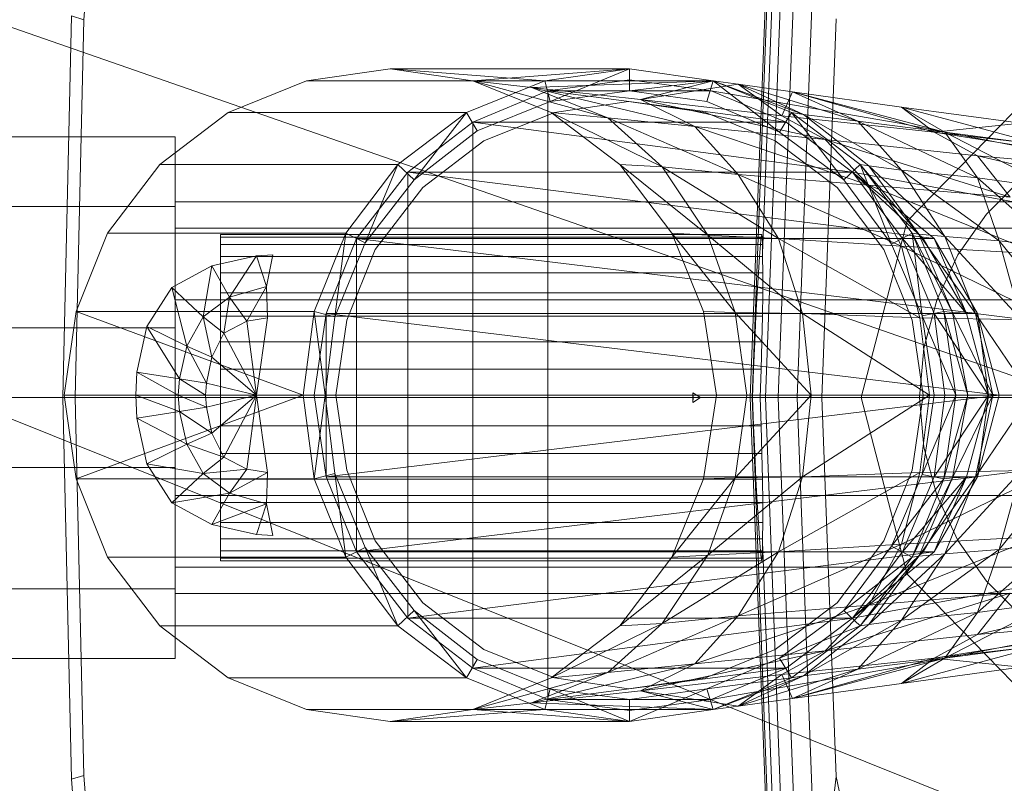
# Model space of a CAD drawing. Header units: metres. Extents: x 397.7 to 427.5, y 12.7 to 28.4.
# Tile 26 of 57: x 404.4741 to 404.5646, y 26.5013 to 26.5716. Entities that reach past the tile are written whole.
import ezdxf

# ---------------------------------------------------------------- set-up
doc = ezdxf.new("R2010")
doc.units = ezdxf.units.M
doc.layers.add('02_MOBILIARIO', color=7, linetype='Continuous', lineweight=18)
doc.layers.add('A-DETL-____-MBND', color=7, linetype='Continuous', lineweight=18)

# ---------------------------------------------------------------- blocks, each defined once
blk = doc.blocks.new('Family - Rentamans P4-153903-07_ELEC_P4')
at = {"layer": 'A-DETL-____-MBND', "color": 253, "true_color": 0xaaaaaa}
for p, q in [((0.072869, 0.182758), (0.075845, 0.260961)), ((0.073043, 0.182758), (0.075975, 0.259811)), ((0.074, 0.196014), (0.076315, 0.256826)), ((0.011593, 0.217509), (0.014372, 0.255995)), ((0.074262, 0.182758), (0.076889, 0.251774)), ((0.075451, 0.182758), (0.07778, 0.243939)), ((0.077172, 0.182758), (0.079069, 0.232599)), ((0, 0.218497), (0.102728, 0.182758)), ((0.009653, 0.182758), (0.010464, 0.217856)), ((0.011593, 0.217509), (0.010464, 0.217856)), ((0.01079, 0.182758), (0.011593, 0.217509)), ((0.07945, 0.182758), (0.080775, 0.217586)), ((0.039771, 0.212986), (0.032072, 0.211886)), ((0.039771, 0.212986), (0.061771, 0.212986)), ((0.047372, 0.211886), (0.039771, 0.212986)), ((0.039771, 0.212986), (0.053972, 0.211886)), ((0.047372, 0.211886), (0.061771, 0.212986)), ((0.053972, 0.211886), (0.061771, 0.212986)), ((0.061771, 0.212986), (0.054472, 0.209986)), ((0.061771, 0.212986), (0.069472, 0.211886)), ((0.061771, 0.212986), (0.061771, 0.210986)), ((0.032072, 0.211886), (0.024872, 0.208986)), ((0.032072, 0.211886), (0.053972, 0.211886)), ((0.046771, 0.208986), (0.053972, 0.211886)), ((0.054572, 0.208986), (0.047372, 0.211886)), ((0.047372, 0.211886), (0.059771, 0.208486)), ((0.047372, 0.211886), (0.052771, 0.211287)), ((0.047372, 0.211886), (0.069472, 0.211886)), ((0.069472, 0.211886), (0.052771, 0.211287)), ((0.053972, 0.211886), (0.054472, 0.209986)), ((0.061771, 0.211986), (0.054271, 0.210986)), ((0.061771, 0.211986), (0.054271, 0.210986)), ((0.061771, 0.211986), (0.054271, 0.210986)), ((0.069271, 0.210986), (0.061771, 0.211986)), ((0.069271, 0.210986), (0.061771, 0.211986)), ((0.069271, 0.210986), (0.061771, 0.211986)), ((0.069271, 0.210986), (0.061771, 0.211986)), ((0.061771, 0.210986), (0.069472, 0.211886)), ((0.069472, 0.211886), (0.062771, 0.210186)), ((0.068872, 0.209986), (0.069472, 0.211886)), ((0.069472, 0.211886), (0.068872, 0.209986)), ((0.069472, 0.211886), (0.071771, 0.211587)), ((0.069472, 0.211886), (0.077771, 0.208787)), ((0.069472, 0.211886), (0.076672, 0.208986)), ((0.069472, 0.211886), (0.076672, 0.208986)), ((0.069472, 0.211886), (0.075572, 0.207186)), ((0.076672, 0.208986), (0.069472, 0.211886)), ((0.054271, 0.210986), (0.047372, 0.208087)), ((0.054271, 0.210986), (0.047372, 0.208087)), ((0.054271, 0.210986), (0.047372, 0.208087)), ((0.052771, 0.211287), (0.059771, 0.208486)), ((0.052771, 0.211287), (0.067771, 0.207686)), ((0.062771, 0.210186), (0.052771, 0.211287)), ((0.054271, 0.210986), (0.054271, 0.154986)), ((0.054271, 0.210986), (0.069271, 0.210986)), ((0.054271, 0.210986), (0.076172, 0.208087)), ((0.054472, 0.209986), (0.061771, 0.210986)), ((0.054472, 0.209986), (0.061771, 0.210986)), ((0.061771, 0.210986), (0.068872, 0.209986)), ((0.061771, 0.210986), (0.068872, 0.209986)), ((0.071771, 0.211587), (0.062771, 0.210186)), ((0.076172, 0.208087), (0.069271, 0.210986)), ((0.076172, 0.208087), (0.069271, 0.210986)), ((0.076172, 0.208087), (0.069271, 0.210986)), ((0.069271, 0.210986), (0.076172, 0.208087)), ((0.076172, 0.208087), (0.069271, 0.210986)), ((0.076172, 0.208087), (0.069271, 0.210986)), ((0.069271, 0.210986), (0.086572, 0.207986)), ((0.086572, 0.207986), (0.069271, 0.210986)), ((0.069271, 0.210986), (0.076172, 0.208087)), ((0.077771, 0.208787), (0.071771, 0.211587)), ((0.071771, 0.211587), (0.075771, 0.208686)), ((0.082771, 0.208186), (0.071771, 0.211587)), ((0.071771, 0.211587), (0.076771, 0.210886)), ((0.062771, 0.210186), (0.067771, 0.207686)), ((0.062771, 0.210186), (0.079771, 0.206486)), ((0.075771, 0.208686), (0.062771, 0.210186)), ((0.076771, 0.210886), (0.075771, 0.208686)), ((0.082771, 0.208186), (0.076771, 0.210886)), ((0.076771, 0.210886), (0.089771, 0.207186)), ((0.090771, 0.207186), (0.076771, 0.210886)), ((0.076771, 0.210886), (0.086771, 0.209486)), ((0.087299, 0.198992), (0.098881, 0.210876)), ((0.098881, 0.210876), (0.087299, 0.198992)), ((0.047771, 0.207287), (0.054472, 0.209986)), ((0.047771, 0.207287), (0.054472, 0.209986)), ((0.061672, 0.209986), (0.054872, 0.208986)), ((0.054872, 0.208986), (0.061672, 0.209986)), ((0.068771, 0.208986), (0.061672, 0.209986)), ((0.061672, 0.209986), (0.068771, 0.208986)), ((0.068872, 0.209986), (0.075572, 0.207186)), ((0.068872, 0.209986), (0.075572, 0.207186)), ((0.086771, 0.209486), (0.089771, 0.207186)), ((0.090771, 0.207186), (0.086771, 0.209486)), ((0.086771, 0.209486), (0.097771, 0.207986)), ((0.099771, 0.205986), (0.086771, 0.209486)), ((0.024872, 0.208986), (0.018572, 0.204186)), ((0.024872, 0.208986), (0.046771, 0.208986)), ((0.040472, 0.204186), (0.046771, 0.208986)), ((0.046771, 0.208986), (0.041972, 0.202787)), ((0.046771, 0.208986), (0.047771, 0.207287)), ((0.054872, 0.208986), (0.048372, 0.206386)), ((0.048372, 0.206386), (0.054872, 0.208986)), ((0.060872, 0.204186), (0.054572, 0.208986)), ((0.054572, 0.208986), (0.064771, 0.203986)), ((0.054572, 0.208986), (0.059771, 0.208486)), ((0.059771, 0.208486), (0.064771, 0.203986)), ((0.059771, 0.208486), (0.071771, 0.203287)), ((0.059771, 0.208486), (0.067771, 0.207686)), ((0.075172, 0.206386), (0.068771, 0.208986)), ((0.068771, 0.208986), (0.075172, 0.206386)), ((0.075572, 0.207186), (0.076672, 0.208986)), ((0.075771, 0.208686), (0.079771, 0.206486)), ((0.075771, 0.208686), (0.089771, 0.207186)), ((0.076672, 0.208986), (0.077771, 0.208787)), ((0.082972, 0.204186), (0.076672, 0.208986)), ((0.076672, 0.208986), (0.082972, 0.204186)), ((0.081472, 0.202787), (0.076672, 0.208986)), ((0.082972, 0.204186), (0.076672, 0.208986)), ((0.077771, 0.208787), (0.082771, 0.208186)), ((0.083771, 0.204087), (0.077771, 0.208787)), ((0.077771, 0.208787), (0.086771, 0.203686)), ((0.047372, 0.208087), (0.041372, 0.203486)), ((0.047372, 0.208087), (0.041372, 0.203486)), ((0.047372, 0.208087), (0.041372, 0.203486)), ((0.047372, 0.208087), (0.047372, 0.157886)), ((0.047372, 0.208087), (0.076172, 0.208087)), ((0.047372, 0.208087), (0.082271, 0.203486)), ((0.067771, 0.207686), (0.071771, 0.203287)), ((0.067771, 0.207686), (0.083771, 0.202287)), ((0.067771, 0.207686), (0.079771, 0.206486)), ((0.082271, 0.203486), (0.076172, 0.208087)), ((0.082271, 0.203486), (0.076172, 0.208087)), ((0.076172, 0.208087), (0.082271, 0.203486)), ((0.082271, 0.203486), (0.076172, 0.208087)), ((0.082271, 0.203486), (0.076172, 0.208087)), ((0.082271, 0.203486), (0.076172, 0.208087)), ((0.076172, 0.208087), (0.082271, 0.203486)), ((0.086771, 0.203686), (0.082771, 0.208186)), ((0.082771, 0.208186), (0.090771, 0.207186)), ((0.093771, 0.202986), (0.082771, 0.208186)), ((0.086572, 0.207986), (0.138572, 0.197986)), ((0.086572, 0.207986), (0.138572, 0.197986)), ((0.097771, 0.207986), (0.089771, 0.207186)), ((0, 0.206758), (0.02, 0.206758)), ((0, 0.206758), (0.02, 0.206758)), ((0.02, 0.200327), (0.02, 0.206758)), ((0.02, 0.206758), (0.02, 0.200327)), ((0.041972, 0.202787), (0.047771, 0.207287)), ((0.041972, 0.202787), (0.047771, 0.207287)), ((0.075572, 0.207186), (0.081472, 0.202787)), ((0.075572, 0.207186), (0.081472, 0.202787)), ((0.079771, 0.206486), (0.083771, 0.202287)), ((0.079771, 0.206486), (0.096771, 0.201186)), ((0.079771, 0.206486), (0.093771, 0.204986)), ((0.089771, 0.207186), (0.093771, 0.204986)), ((0.089771, 0.207186), (0.113771, 0.203287)), ((0.089771, 0.207186), (0.110771, 0.204686)), ((0.093771, 0.202986), (0.090771, 0.207186)), ((0.090771, 0.207186), (0.099771, 0.205986)), ((0.100771, 0.201986), (0.090771, 0.207186)), ((0.048372, 0.206386), (0.042771, 0.202087)), ((0.042771, 0.202087), (0.048372, 0.206386)), ((0.080872, 0.202087), (0.075172, 0.206386)), ((0.075172, 0.206386), (0.080872, 0.202087)), ((0.093771, 0.204986), (0.096771, 0.201186)), ((0.093771, 0.204986), (0.117771, 0.199486)), ((0.113771, 0.203287), (0.093771, 0.204986)), ((0.018572, 0.204186), (0.013771, 0.197886)), ((0.018572, 0.204186), (0.040472, 0.204186)), ((0.035672, 0.197886), (0.040472, 0.204186)), ((0.040472, 0.204186), (0.037472, 0.196986)), ((0.040472, 0.204186), (0.041972, 0.202787)), ((0.065672, 0.197886), (0.060872, 0.204186)), ((0.060872, 0.204186), (0.068972, 0.197686)), ((0.060872, 0.204186), (0.064771, 0.203986)), ((0.064771, 0.203986), (0.068972, 0.197686)), ((0.064771, 0.203986), (0.075472, 0.197386)), ((0.064771, 0.203986), (0.071771, 0.203287)), ((0.081472, 0.202787), (0.082972, 0.204186)), ((0.082972, 0.204186), (0.083771, 0.204087)), ((0.087771, 0.197886), (0.082972, 0.204186)), ((0.082972, 0.204186), (0.087771, 0.197886)), ((0.082972, 0.204186), (0.088372, 0.197787)), ((0.085872, 0.196886), (0.082972, 0.204186)), ((0.087771, 0.197886), (0.082972, 0.204186)), ((0.083771, 0.204087), (0.086771, 0.203686)), ((0.088372, 0.197787), (0.083771, 0.204087)), ((0.083771, 0.204087), (0.090771, 0.197587)), ((0.041372, 0.203486), (0.036672, 0.197386)), ((0.041372, 0.203486), (0.036672, 0.197386)), ((0.041372, 0.203486), (0.036672, 0.197386)), ((0.041372, 0.203486), (0.041372, 0.162486)), ((0.041372, 0.203486), (0.082271, 0.203486)), ((0.041372, 0.203486), (0.089771, 0.197386)), ((0.071771, 0.203287), (0.075472, 0.197386)), ((0.071771, 0.203287), (0.086771, 0.196686)), ((0.071771, 0.203287), (0.083771, 0.202287)), ((0.086872, 0.197386), (0.082271, 0.203486)), ((0.088771, 0.197386), (0.082271, 0.203486)), ((0.088771, 0.197386), (0.082271, 0.203486)), ((0.089771, 0.197386), (0.082271, 0.203486)), ((0.088771, 0.197386), (0.082271, 0.203486)), ((0.088771, 0.197386), (0.082271, 0.203486)), ((0.138271, 0.193186), (0.082271, 0.203486)), ((0.138271, 0.193186), (0.082271, 0.203486)), ((0.086771, 0.203686), (0.093771, 0.202986)), ((0.090771, 0.197587), (0.086771, 0.203686)), ((0.086771, 0.203686), (0.095771, 0.197186)), ((0.095771, 0.197186), (0.093771, 0.202986)), ((0.093771, 0.202986), (0.100771, 0.201986)), ((0.100972, 0.196587), (0.093771, 0.202986)), ((0.094593, 0.199631), (0.097828, 0.202867)), ((0.094593, 0.199631), (0.097828, 0.202867)), ((0.037472, 0.196986), (0.041972, 0.202787)), ((0.037472, 0.196986), (0.041972, 0.202787)), ((0.042771, 0.202087), (0.038372, 0.196386)), ((0.038372, 0.196386), (0.042771, 0.202087)), ((0.085172, 0.196386), (0.080872, 0.202087)), ((0.080872, 0.202087), (0.085172, 0.196386)), ((0.081472, 0.202787), (0.085872, 0.196886)), ((0.081472, 0.202787), (0.085872, 0.196886)), ((0.083771, 0.202287), (0.086771, 0.196686)), ((0.083771, 0.202287), (0.099372, 0.195986)), ((0.083771, 0.202287), (0.096771, 0.201186)), ((0.02, 0.200327), (0, 0.200327)), ((0, 0.200327), (0.02, 0.200327)), ((0.02, 0.198347), (0.02, 0.200758)), ((0.02, 0.200758), (0.02, 0.198347)), ((0.114701, 0.200758), (0.02, 0.200758)), ((0.02, 0.200327), (0.02, 0.189189)), ((0.02, 0.189189), (0.02, 0.200327)), ((0.091968, 0.195883), (0.094593, 0.199631)), ((0.091968, 0.195883), (0.094593, 0.199631)), ((0.02, 0.191758), (0.02, 0.198347)), ((0.02, 0.198347), (0.02, 0.191758)), ((0.02, 0.198347), (0.105701, 0.198347)), ((0.105701, 0.198347), (0.02, 0.198347)), ((0.08306, 0.182758), (0.087299, 0.198992)), ((0.087299, 0.198992), (0.08306, 0.182758)), ((0.013771, 0.197886), (0.010872, 0.190686)), ((0.013771, 0.197886), (0.035672, 0.197886)), ((0.024162, 0.197758), (0.073934, 0.197758)), ((0.024162, 0.19753), (0.024162, 0.197758)), ((0.024162, 0.197758), (0.024162, 0.19753)), ((0.073975, 0.19753), (0.024162, 0.19753)), ((0.024162, 0.19753), (0.024162, 0.196854)), ((0.024162, 0.19753), (0.073876, 0.19753)), ((0.024162, 0.196854), (0.024162, 0.19753)), ((0.032771, 0.190686), (0.035672, 0.197886)), ((0.035672, 0.197886), (0.034672, 0.190186)), ((0.035672, 0.197886), (0.037472, 0.196986)), ((0.068972, 0.197686), (0.065672, 0.197886)), ((0.071472, 0.190587), (0.065672, 0.197886)), ((0.068572, 0.190686), (0.065672, 0.197886)), ((0.068972, 0.197686), (0.071472, 0.190587)), ((0.075472, 0.197386), (0.068972, 0.197686)), ((0.068972, 0.197686), (0.077672, 0.190486)), ((0.073802, 0.196854), (0.073876, 0.19753)), ((0.073876, 0.19753), (0.073934, 0.197758)), ((0.073934, 0.197758), (0.073975, 0.19753)), ((0.073975, 0.19753), (0.073998, 0.196854)), ((0.085872, 0.196886), (0.087771, 0.197886)), ((0.087771, 0.197886), (0.088372, 0.197787)), ((0.090672, 0.190686), (0.087771, 0.197886)), ((0.087771, 0.197886), (0.090672, 0.190686)), ((0.087771, 0.197886), (0.091472, 0.190587)), ((0.088672, 0.190287), (0.087771, 0.197886)), ((0.090672, 0.190686), (0.087771, 0.197886)), ((0.088372, 0.197787), (0.090771, 0.197587)), ((0.091472, 0.190587), (0.088372, 0.197787)), ((0.088372, 0.197787), (0.093572, 0.190486)), ((0.090771, 0.197587), (0.095771, 0.197186)), ((0.093572, 0.190486), (0.090771, 0.197587)), ((0.090771, 0.197587), (0.097771, 0.189986)), ((0.024162, 0.196854), (0.073998, 0.196854)), ((0.024162, 0.196854), (0.024162, 0.195748)), ((0.024162, 0.196854), (0.073802, 0.196854)), ((0.024162, 0.195748), (0.024162, 0.196854)), ((0.036672, 0.197386), (0.033872, 0.190486)), ((0.036672, 0.197386), (0.033872, 0.190486)), ((0.036672, 0.197386), (0.033872, 0.190486)), ((0.034672, 0.190186), (0.037472, 0.196986)), ((0.034672, 0.190186), (0.037472, 0.196986)), ((0.036672, 0.197386), (0.036672, 0.168587)), ((0.036672, 0.197386), (0.089771, 0.197386)), ((0.036672, 0.197386), (0.093771, 0.190486)), ((0.073715, 0.195748), (0.073802, 0.196854)), ((0.073998, 0.196854), (0.074, 0.196014)), ((0.075472, 0.197386), (0.077672, 0.190486)), ((0.086771, 0.196686), (0.075472, 0.197386)), ((0.075472, 0.197386), (0.088472, 0.190087)), ((0.085872, 0.196886), (0.088672, 0.190287)), ((0.085872, 0.196886), (0.088672, 0.190287)), ((0.086771, 0.196686), (0.088472, 0.190087)), ((0.099372, 0.195986), (0.086771, 0.196686)), ((0.086771, 0.196686), (0.100771, 0.189886)), ((0.089771, 0.190486), (0.086872, 0.197386)), ((0.092771, 0.190486), (0.086872, 0.197386)), ((0.086872, 0.197386), (0.088771, 0.197386)), ((0.092771, 0.190486), (0.088771, 0.197386)), ((0.089771, 0.197386), (0.088771, 0.197386)), ((0.092771, 0.190486), (0.088771, 0.197386)), ((0.093771, 0.190486), (0.089771, 0.197386)), ((0.089771, 0.197386), (0.092771, 0.190486)), ((0.095771, 0.197186), (0.100972, 0.196587)), ((0.097771, 0.189986), (0.095771, 0.197186)), ((0.095771, 0.197186), (0.101771, 0.189686)), ((0.023372, 0.194886), (0.027472, 0.195787)), ((0.023372, 0.194886), (0.027472, 0.195787)), ((0.024162, 0.195748), (0.07401, 0.195748)), ((0.024162, 0.195748), (0.073715, 0.195748)), ((0.024162, 0.194249), (0.024162, 0.195748)), ((0.024162, 0.194249), (0.024162, 0.195748)), ((0.027472, 0.195787), (0.024972, 0.191986)), ((0.027472, 0.195787), (0.028972, 0.195886)), ((0.027472, 0.195787), (0.028972, 0.195886)), ((0.027472, 0.195787), (0.028372, 0.192986)), ((0.028972, 0.195886), (0.028372, 0.192986)), ((0.038372, 0.196386), (0.035771, 0.189886)), ((0.035771, 0.189886), (0.038372, 0.196386)), ((0.073617, 0.194249), (0.073715, 0.195748)), ((0.07401, 0.195748), (0.074, 0.196014)), ((0.07401, 0.195748), (0.074026, 0.194249)), ((0.087771, 0.189886), (0.085172, 0.196386)), ((0.085172, 0.196386), (0.087771, 0.189886)), ((0.090035, 0.191736), (0.091968, 0.195883)), ((0.090035, 0.191736), (0.091968, 0.195883)), ((0.019672, 0.192886), (0.023372, 0.194886)), ((0.019672, 0.192886), (0.023372, 0.194886)), ((0.023372, 0.194886), (0.022572, 0.190186)), ((0.023372, 0.194886), (0.024972, 0.191986)), ((0.024162, 0.194249), (0.073617, 0.194249)), ((0.024162, 0.1924), (0.024162, 0.194249)), ((0.024162, 0.1924), (0.024162, 0.194249)), ((0.024162, 0.194249), (0.074026, 0.194249)), ((0.073512, 0.1924), (0.073617, 0.194249)), ((0.074026, 0.194249), (0.074018, 0.1924)), ((0.017372, 0.189287), (0.019672, 0.192886)), ((0.017372, 0.189287), (0.019672, 0.192886)), ((0.019672, 0.192886), (0.021072, 0.187486)), ((0.019672, 0.192886), (0.022572, 0.190186)), ((0.024972, 0.191986), (0.028372, 0.192986)), ((0.028372, 0.192986), (0.026572, 0.189787)), ((0.028372, 0.192986), (0.028472, 0.190087)), ((0.022572, 0.190186), (0.024972, 0.191986)), ((0.024162, 0.1924), (0.073512, 0.1924)), ((0.024162, 0.190258), (0.024162, 0.1924)), ((0.024162, 0.190258), (0.024162, 0.1924)), ((0.024162, 0.1924), (0.074018, 0.1924)), ((0.024972, 0.191986), (0.024472, 0.188686)), ((0.024972, 0.191986), (0.026572, 0.189787)), ((0.073401, 0.190258), (0.073512, 0.1924)), ((0.074018, 0.1924), (0.073988, 0.190258)), ((0.02, 0.191758), (0.02, 0.182758)), ((0.02, 0.182758), (0.02, 0.191758)), ((0.099113, 0.191758), (0.02, 0.191758)), ((0.099113, 0.191758), (0.02, 0.191758)), ((0.08885, 0.187316), (0.090035, 0.191736)), ((0.08885, 0.187316), (0.090035, 0.191736)), ((0.010872, 0.190686), (0.009771, 0.182986)), ((0.010872, 0.190686), (0.032771, 0.190686)), ((0.010872, 0.190686), (0.031771, 0.182986)), ((0.021072, 0.187486), (0.022572, 0.190186)), ((0.022572, 0.190186), (0.023372, 0.186486)), ((0.022572, 0.190186), (0.024472, 0.188686)), ((0.024162, 0.190258), (0.073401, 0.190258)), ((0.024162, 0.187888), (0.024162, 0.190258)), ((0.024162, 0.187888), (0.024162, 0.190258)), ((0.024162, 0.190258), (0.073988, 0.190258)), ((0.031771, 0.182986), (0.032771, 0.190686)), ((0.032771, 0.190686), (0.034672, 0.190186)), ((0.032771, 0.190686), (0.033771, 0.182986)), ((0.033872, 0.190486), (0.032771, 0.182986)), ((0.033872, 0.190486), (0.032771, 0.182986)), ((0.033872, 0.190486), (0.032771, 0.182986)), ((0.033771, 0.182986), (0.034672, 0.190186)), ((0.033771, 0.182986), (0.034672, 0.190186)), ((0.033872, 0.190486), (0.033872, 0.175486)), ((0.033872, 0.190486), (0.093771, 0.190486)), ((0.033872, 0.190486), (0.095771, 0.182986)), ((0.071472, 0.190587), (0.068572, 0.190686)), ((0.069771, 0.182986), (0.068572, 0.190686)), ((0.077672, 0.190486), (0.071472, 0.190587)), ((0.071472, 0.190587), (0.072572, 0.182986)), ((0.078472, 0.182986), (0.071472, 0.190587)), ((0.07329, 0.187888), (0.073401, 0.190258)), ((0.073988, 0.190258), (0.073936, 0.187888)), ((0.077672, 0.190486), (0.078472, 0.182986)), ((0.088472, 0.190087), (0.077672, 0.190486)), ((0.077672, 0.190486), (0.089372, 0.182986)), ((0.088672, 0.190287), (0.090672, 0.190686)), ((0.088672, 0.190287), (0.091771, 0.182986)), ((0.088672, 0.190287), (0.089771, 0.182986)), ((0.088672, 0.190287), (0.089771, 0.182986)), ((0.090771, 0.182986), (0.089771, 0.190486)), ((0.094771, 0.182986), (0.089771, 0.190486)), ((0.089771, 0.190486), (0.092771, 0.190486)), ((0.090672, 0.190686), (0.091472, 0.190587)), ((0.091771, 0.182986), (0.090672, 0.190686)), ((0.090672, 0.190686), (0.091771, 0.182986)), ((0.090672, 0.190686), (0.092872, 0.182986)), ((0.091771, 0.182986), (0.090672, 0.190686)), ((0.091472, 0.190587), (0.093572, 0.190486)), ((0.092872, 0.182986), (0.091472, 0.190587)), ((0.091472, 0.190587), (0.095172, 0.182986)), ((0.094771, 0.182986), (0.092771, 0.190486)), ((0.093771, 0.190486), (0.092771, 0.190486)), ((0.094771, 0.182986), (0.092771, 0.190486)), ((0.093572, 0.190486), (0.097771, 0.189986)), ((0.095172, 0.182986), (0.093572, 0.190486)), ((0.093572, 0.190486), (0.098672, 0.182986)), ((0.095771, 0.182986), (0.093771, 0.190486)), ((0.093771, 0.190486), (0.094771, 0.182986)), ((0.016472, 0.185087), (0.017372, 0.189287)), ((0.016472, 0.185087), (0.017372, 0.189287)), ((0.020372, 0.184486), (0.017372, 0.189287)), ((0.017372, 0.189287), (0.021072, 0.187486)), ((0.024472, 0.188686), (0.026572, 0.189787)), ((0.026572, 0.189787), (0.028472, 0.190087)), ((0.026572, 0.189787), (0.027472, 0.182986)), ((0.028472, 0.190087), (0.027472, 0.182986)), ((0.035771, 0.189886), (0.034771, 0.182986)), ((0.034771, 0.182986), (0.035771, 0.189886)), ((0.088771, 0.182986), (0.087771, 0.189886)), ((0.087771, 0.189886), (0.088771, 0.182986)), ((0.088472, 0.190087), (0.089372, 0.182986)), ((0.100771, 0.189886), (0.088472, 0.190087)), ((0, 0.189189), (0.02, 0.189189)), ((0, 0.189189), (0.02, 0.189189)), ((0.02, 0.189189), (0.02, 0.176327)), ((0.02, 0.176327), (0.02, 0.189189)), ((0.023372, 0.186486), (0.024472, 0.188686)), ((0.024472, 0.188686), (0.027472, 0.182986)), ((0.020372, 0.184486), (0.021072, 0.187486)), ((0.021072, 0.187486), (0.022872, 0.184087)), ((0.021072, 0.187486), (0.023372, 0.186486)), ((0.024162, 0.187888), (0.07329, 0.187888)), ((0.024162, 0.185363), (0.024162, 0.187888)), ((0.024162, 0.185363), (0.024162, 0.187888)), ((0.024162, 0.187888), (0.073936, 0.187888)), ((0.073181, 0.185363), (0.07329, 0.187888)), ((0.073936, 0.187888), (0.073863, 0.185363)), ((0.088451, 0.182758), (0.08885, 0.187316)), ((0.088451, 0.182758), (0.08885, 0.187316)), ((0.022872, 0.184087), (0.023372, 0.186486)), ((0.023372, 0.186486), (0.027472, 0.182986)), ((0.016372, 0.182986), (0.016472, 0.185087)), ((0.016372, 0.182986), (0.016472, 0.185087)), ((0.020271, 0.182986), (0.016472, 0.185087)), ((0.016472, 0.185087), (0.020372, 0.184486)), ((0.024162, 0.185363), (0.073181, 0.185363)), ((0.024162, 0.182758), (0.024162, 0.185363)), ((0.073863, 0.185363), (0.024162, 0.185363)), ((0.024162, 0.185363), (0.024162, 0.182758)), ((0.073078, 0.182758), (0.073181, 0.185363)), ((0.073863, 0.185363), (0.073771, 0.182758)), ((0.020271, 0.182986), (0.020372, 0.184486)), ((0.022771, 0.182986), (0.020372, 0.184486)), ((0.020372, 0.184486), (0.022872, 0.184087)), ((0.022771, 0.182986), (0.022872, 0.184087)), ((0.022872, 0.184087), (0.027472, 0.182986)), ((0.009771, 0.182986), (0.031771, 0.182986)), ((0.009771, 0.182986), (0.010872, 0.175287)), ((0.010872, 0.175287), (0.031771, 0.182986)), ((0.020271, 0.182986), (0.016372, 0.182986)), ((0.020372, 0.181486), (0.016372, 0.182986)), ((0.016472, 0.180886), (0.016372, 0.182986)), ((0.016472, 0.180886), (0.016372, 0.182986)), ((0.022771, 0.182986), (0.020271, 0.182986)), ((0.022872, 0.181886), (0.020271, 0.182986)), ((0.020372, 0.181486), (0.020271, 0.182986)), ((0.027472, 0.182986), (0.022771, 0.182986)), ((0.022872, 0.181886), (0.022771, 0.182986)), ((0.027472, 0.182986), (0.022872, 0.181886)), ((0.027472, 0.182986), (0.023372, 0.179486)), ((0.027472, 0.182986), (0.024472, 0.177287)), ((0.027472, 0.182986), (0.026572, 0.176186)), ((0.027472, 0.182986), (0.028472, 0.175886)), ((0.031771, 0.182986), (0.033771, 0.182986)), ((0.031771, 0.182986), (0.032771, 0.175287)), ((0.032771, 0.182986), (0.033872, 0.175486)), ((0.032771, 0.182986), (0.033872, 0.175486)), ((0.032771, 0.175287), (0.033771, 0.182986)), ((0.032771, 0.182986), (0.095771, 0.182986)), ((0.032771, 0.182986), (0.033872, 0.175486)), ((0.034672, 0.175787), (0.033771, 0.182986)), ((0.034672, 0.175787), (0.033771, 0.182986)), ((0.033872, 0.175486), (0.095771, 0.182986)), ((0.035771, 0.176087), (0.034771, 0.182986)), ((0.034771, 0.182986), (0.035771, 0.176087)), ((0.067602, 0.182758), (0.067598, 0.183209)), ((0.067598, 0.183209), (0.067615, 0.182758)), ((0.068291, 0.182758), (0.067598, 0.183209)), ((0.068572, 0.175287), (0.069771, 0.182986)), ((0.072572, 0.182986), (0.069771, 0.182986)), ((0.078472, 0.182986), (0.071472, 0.175386)), ((0.071472, 0.175386), (0.072572, 0.182986)), ((0.078472, 0.182986), (0.072572, 0.182986)), ((0.089372, 0.182986), (0.077672, 0.175486)), ((0.077672, 0.175486), (0.078472, 0.182986)), ((0.089372, 0.182986), (0.078472, 0.182986)), ((0.088771, 0.182986), (0.087771, 0.176087)), ((0.087771, 0.176087), (0.088771, 0.182986)), ((0.089372, 0.182986), (0.088472, 0.175886)), ((0.089771, 0.182986), (0.088672, 0.175686)), ((0.088672, 0.175686), (0.091771, 0.182986)), ((0.089771, 0.182986), (0.088672, 0.175686)), ((0.101771, 0.182986), (0.089372, 0.182986)), ((0.089771, 0.175486), (0.090771, 0.182986)), ((0.089771, 0.175486), (0.094771, 0.182986)), ((0.089771, 0.182986), (0.091771, 0.182986)), ((0.091771, 0.182986), (0.090672, 0.175287)), ((0.090672, 0.175287), (0.091771, 0.182986)), ((0.090672, 0.175287), (0.092872, 0.182986)), ((0.090672, 0.175287), (0.091771, 0.182986)), ((0.094771, 0.182986), (0.090771, 0.182986)), ((0.092872, 0.182986), (0.091472, 0.175386)), ((0.091472, 0.175386), (0.095172, 0.182986)), ((0.091771, 0.182986), (0.092872, 0.182986)), ((0.092771, 0.175486), (0.094771, 0.182986)), ((0.092771, 0.175486), (0.094771, 0.182986)), ((0.092872, 0.182986), (0.095172, 0.182986)), ((0.095172, 0.182986), (0.093572, 0.175486)), ((0.093572, 0.175486), (0.098672, 0.182986)), ((0.095771, 0.182986), (0.093771, 0.175486)), ((0.093771, 0.175486), (0.094771, 0.182986)), ((0.095771, 0.182986), (0.094771, 0.182986)), ((0.095172, 0.182986), (0.098672, 0.182986)), ((0, 0.182758), (0.102728, 0.141568)), ((0.102728, 0.182758), (0, 0.182758)), ((0.010464, 0.14766), (0.009653, 0.182758)), ((0.01079, 0.182758), (0.009653, 0.182758)), ((0.011593, 0.148007), (0.01079, 0.182758)), ((0.02, 0.182758), (0.02, 0.173758)), ((0.02, 0.173758), (0.02, 0.182758)), ((0.096701, 0.182758), (0.02, 0.182758)), ((0.096701, 0.182758), (0.02, 0.182758)), ((0.024162, 0.182758), (0.073078, 0.182758)), ((0.024162, 0.180153), (0.024162, 0.182758)), ((0.073771, 0.182758), (0.024162, 0.182758)), ((0.024162, 0.182758), (0.024162, 0.180153)), ((0.067615, 0.182758), (0.067598, 0.182307)), ((0.067598, 0.182307), (0.067602, 0.182758)), ((0.068291, 0.182758), (0.067598, 0.182307)), ((0.068291, 0.182758), (0.067602, 0.182758)), ((0.067615, 0.182758), (0.068291, 0.182758)), ((0.075845, 0.104556), (0.072869, 0.182758)), ((0.073043, 0.182758), (0.072869, 0.182758)), ((0.075975, 0.105705), (0.073043, 0.182758)), ((0.073078, 0.182757), (0.073043, 0.182757)), ((0.073181, 0.180153), (0.073078, 0.182758)), ((0.074262, 0.182758), (0.073771, 0.182758)), ((0.073771, 0.182758), (0.073863, 0.180153)), ((0.076889, 0.113742), (0.074262, 0.182758)), ((0.075451, 0.182758), (0.074262, 0.182758)), ((0.07778, 0.121577), (0.075451, 0.182758)), ((0.077172, 0.182758), (0.075451, 0.182758)), ((0.07945, 0.182758), (0.077172, 0.182759)), ((0.079069, 0.132917), (0.077172, 0.182758)), ((0.080775, 0.14793), (0.07945, 0.182758)), ((0.087299, 0.166524), (0.08306, 0.182758)), ((0.08306, 0.182758), (0.087299, 0.166524)), ((0.08885, 0.1782), (0.088451, 0.182758)), ((0.08885, 0.1782), (0.088451, 0.182758)), ((0.020372, 0.181486), (0.016472, 0.180886)), ((0.022872, 0.181886), (0.020372, 0.181486)), ((0.023372, 0.179486), (0.020372, 0.181486)), ((0.021072, 0.178486), (0.020372, 0.181486)), ((0.023372, 0.179486), (0.022872, 0.181886)), ((0.021072, 0.178486), (0.016472, 0.180886)), ((0.017372, 0.176686), (0.016472, 0.180886)), ((0.017372, 0.176686), (0.016472, 0.180886)), ((0.023372, 0.179486), (0.021072, 0.178486)), ((0.024472, 0.177287), (0.023372, 0.179486)), ((0.024162, 0.180153), (0.073181, 0.180153)), ((0.024162, 0.177628), (0.024162, 0.180153)), ((0.024162, 0.180153), (0.073863, 0.180153)), ((0.024162, 0.180153), (0.024162, 0.177628)), ((0.07329, 0.177628), (0.073181, 0.180153)), ((0.073863, 0.180153), (0.073936, 0.177628)), ((0.021072, 0.178486), (0.017372, 0.176686)), ((0.024472, 0.177287), (0.021072, 0.178486)), ((0.022572, 0.175787), (0.021072, 0.178486)), ((0.024162, 0.177628), (0.07329, 0.177628)), ((0.024162, 0.175258), (0.024162, 0.177628)), ((0.024162, 0.177628), (0.073936, 0.177628)), ((0.024162, 0.177628), (0.024162, 0.175258)), ((0.073401, 0.175258), (0.07329, 0.177628)), ((0.073936, 0.177628), (0.073988, 0.175258)), ((0.090035, 0.17378), (0.08885, 0.1782)), ((0.090035, 0.17378), (0.08885, 0.1782)), ((0.022572, 0.175787), (0.017372, 0.176686)), ((0.019672, 0.173087), (0.017372, 0.176686)), ((0.019672, 0.173087), (0.017372, 0.176686)), ((0.024472, 0.177287), (0.022572, 0.175787)), ((0.026572, 0.176186), (0.024472, 0.177287)), ((0, 0.176327), (0.02, 0.176327)), ((0, 0.176327), (0.02, 0.176327)), ((0.022572, 0.175787), (0.019672, 0.173087)), ((0.02, 0.176327), (0.02, 0.165189)), ((0.02, 0.165189), (0.02, 0.176327)), ((0.026572, 0.176186), (0.022572, 0.175787)), ((0.024972, 0.173986), (0.022572, 0.175787)), ((0.026572, 0.176186), (0.024972, 0.173986)), ((0.028472, 0.175886), (0.024972, 0.173986)), ((0.028472, 0.175886), (0.026572, 0.176186)), ((0.028472, 0.175886), (0.028372, 0.172986)), ((0.032771, 0.175287), (0.034672, 0.175787)), ((0.035672, 0.168087), (0.034672, 0.175787)), ((0.037472, 0.168986), (0.034672, 0.175787)), ((0.037472, 0.168986), (0.034672, 0.175787)), ((0.038372, 0.169587), (0.035771, 0.176087)), ((0.035771, 0.176087), (0.038372, 0.169587)), ((0.088472, 0.175886), (0.075472, 0.168587)), ((0.088472, 0.175886), (0.077672, 0.175486)), ((0.087771, 0.176087), (0.085172, 0.169587)), ((0.085172, 0.169587), (0.087771, 0.176087)), ((0.088672, 0.175686), (0.085872, 0.169087)), ((0.088672, 0.175686), (0.085872, 0.169087)), ((0.100771, 0.176087), (0.086771, 0.169287)), ((0.088472, 0.175886), (0.086771, 0.169287)), ((0.100771, 0.176087), (0.088472, 0.175886)), ((0.088672, 0.175686), (0.090672, 0.175287)), ((0.090771, 0.168386), (0.097771, 0.175986)), ((0.093572, 0.175486), (0.097771, 0.175986)), ((0.095771, 0.168787), (0.101771, 0.176287)), ((0.097771, 0.175986), (0.095771, 0.168787)), ((0.010872, 0.175287), (0.032771, 0.175287)), ((0.010872, 0.175287), (0.013771, 0.168087)), ((0.024162, 0.175258), (0.073401, 0.175258)), ((0.024162, 0.173116), (0.024162, 0.175258)), ((0.024162, 0.175258), (0.073988, 0.175258)), ((0.024162, 0.175258), (0.024162, 0.173116)), ((0.035672, 0.168087), (0.032771, 0.175287)), ((0.033872, 0.175486), (0.036672, 0.168587)), ((0.033872, 0.175486), (0.036672, 0.168587)), ((0.033872, 0.175486), (0.093771, 0.175486)), ((0.033872, 0.175486), (0.036672, 0.168587)), ((0.036672, 0.168587), (0.093771, 0.175486)), ((0.071472, 0.175386), (0.065672, 0.168087)), ((0.065672, 0.168087), (0.068572, 0.175287)), ((0.071472, 0.175386), (0.068572, 0.175287)), ((0.077672, 0.175486), (0.068972, 0.168287)), ((0.068972, 0.168287), (0.071472, 0.175386)), ((0.077672, 0.175486), (0.071472, 0.175386)), ((0.073512, 0.173116), (0.073401, 0.175258)), ((0.073988, 0.175258), (0.074018, 0.173116)), ((0.075472, 0.168587), (0.077672, 0.175486)), ((0.085872, 0.169087), (0.090672, 0.175287)), ((0.086872, 0.168587), (0.089771, 0.175486)), ((0.086872, 0.168587), (0.092771, 0.175486)), ((0.087771, 0.168087), (0.091472, 0.175386)), ((0.090672, 0.175287), (0.087771, 0.168087)), ((0.087771, 0.168087), (0.090672, 0.175287)), ((0.087771, 0.168087), (0.090672, 0.175287)), ((0.088372, 0.168186), (0.093572, 0.175486)), ((0.088372, 0.168186), (0.091472, 0.175386)), ((0.088771, 0.168587), (0.092771, 0.175486)), ((0.088771, 0.168587), (0.092771, 0.175486)), ((0.092771, 0.175486), (0.089771, 0.175486)), ((0.093771, 0.175486), (0.089771, 0.168587)), ((0.089771, 0.168587), (0.092771, 0.175486)), ((0.090672, 0.175287), (0.091472, 0.175386)), ((0.093572, 0.175486), (0.090771, 0.168386)), ((0.091472, 0.175386), (0.093572, 0.175486)), ((0.093771, 0.175486), (0.092771, 0.175486)), ((0.024972, 0.173986), (0.019672, 0.173087)), ((0.024972, 0.173986), (0.023372, 0.171087)), ((0.028372, 0.172986), (0.024972, 0.173986)), ((0.023372, 0.171087), (0.019672, 0.173087)), ((0.023372, 0.171087), (0.019672, 0.173087)), ((0.02, 0.173758), (0.02, 0.16717)), ((0.02, 0.16717), (0.02, 0.173758)), ((0.099113, 0.173758), (0.02, 0.173758)), ((0.099113, 0.173758), (0.02, 0.173758)), ((0.028372, 0.172986), (0.023372, 0.171087)), ((0.024162, 0.173116), (0.073512, 0.173116)), ((0.024162, 0.171267), (0.024162, 0.173116)), ((0.024162, 0.173116), (0.074018, 0.173116)), ((0.024162, 0.173116), (0.024162, 0.171267)), ((0.028372, 0.172986), (0.027472, 0.170186)), ((0.028372, 0.172986), (0.028972, 0.170087)), ((0.073617, 0.171267), (0.073512, 0.173116)), ((0.074018, 0.173116), (0.074026, 0.171267)), ((0.091968, 0.169633), (0.090035, 0.17378)), ((0.091968, 0.169633), (0.090035, 0.17378)), ((0.082271, 0.162486), (0.138271, 0.172787)), ((0.082271, 0.162486), (0.138271, 0.172787)), ((0.024162, 0.171267), (0.073617, 0.171267)), ((0.024162, 0.169768), (0.024162, 0.171267)), ((0.024162, 0.171267), (0.074026, 0.171267)), ((0.024162, 0.171267), (0.024162, 0.169768)), ((0.073715, 0.169768), (0.073617, 0.171267)), ((0.074026, 0.171267), (0.07401, 0.169768)), ((0.027472, 0.170186), (0.023372, 0.171087)), ((0.027472, 0.170186), (0.023372, 0.171087)), ((0.07401, 0.169768), (0.024162, 0.169768)), ((0.024162, 0.169768), (0.024162, 0.168663)), ((0.024162, 0.169768), (0.073715, 0.169768)), ((0.024162, 0.168663), (0.024162, 0.169768)), ((0.028972, 0.170087), (0.027472, 0.170186)), ((0.028972, 0.170087), (0.027472, 0.170186)), ((0.042771, 0.163886), (0.038372, 0.169587)), ((0.038372, 0.169587), (0.042771, 0.163886)), ((0.073802, 0.168663), (0.073715, 0.169768)), ((0.074, 0.169502), (0.073998, 0.168663)), ((0.07401, 0.169768), (0.074, 0.169502)), ((0.076315, 0.10869), (0.074, 0.169502)), ((0.085172, 0.169587), (0.080872, 0.163886)), ((0.080872, 0.163886), (0.085172, 0.169587)), ((0.099372, 0.169986), (0.083771, 0.163686)), ((0.099372, 0.169986), (0.086771, 0.169287)), ((0.094593, 0.165885), (0.091968, 0.169633)), ((0.094593, 0.165885), (0.091968, 0.169633)), ((0.100972, 0.169386), (0.093771, 0.162986)), ((0.095771, 0.168787), (0.100972, 0.169386)), ((0.024162, 0.168663), (0.073998, 0.168663)), ((0.024162, 0.168663), (0.024162, 0.167986)), ((0.024162, 0.168663), (0.073802, 0.168663)), ((0.024162, 0.167986), (0.024162, 0.168663)), ((0.035672, 0.168087), (0.037472, 0.168986)), ((0.036672, 0.168587), (0.041372, 0.162486)), ((0.036672, 0.168587), (0.041372, 0.162486)), ((0.036672, 0.168587), (0.089771, 0.168587)), ((0.036672, 0.168587), (0.041372, 0.162486)), ((0.040472, 0.161787), (0.037472, 0.168986)), ((0.041972, 0.163186), (0.037472, 0.168986)), ((0.041972, 0.163186), (0.037472, 0.168986)), ((0.041372, 0.162486), (0.089771, 0.168587)), ((0.075472, 0.168587), (0.064771, 0.161986)), ((0.075472, 0.168587), (0.068972, 0.168287)), ((0.086771, 0.169287), (0.071771, 0.162686)), ((0.071771, 0.162686), (0.075472, 0.168587)), ((0.073876, 0.167986), (0.073802, 0.168663)), ((0.073998, 0.168663), (0.073975, 0.167986)), ((0.086771, 0.169287), (0.075472, 0.168587)), ((0.085872, 0.169087), (0.081472, 0.163186)), ((0.085872, 0.169087), (0.081472, 0.163186)), ((0.082271, 0.162486), (0.086872, 0.168587)), ((0.082271, 0.162486), (0.088771, 0.168587)), ((0.082271, 0.162486), (0.088771, 0.168587)), ((0.082271, 0.162486), (0.088771, 0.168587)), ((0.089771, 0.168587), (0.082271, 0.162486)), ((0.082271, 0.162486), (0.089771, 0.168587)), ((0.086771, 0.169287), (0.083771, 0.163686)), ((0.085872, 0.169087), (0.087771, 0.168087)), ((0.095771, 0.168787), (0.086771, 0.162287)), ((0.088771, 0.168587), (0.086872, 0.168587)), ((0.089771, 0.168587), (0.088771, 0.168587)), ((0.090771, 0.168386), (0.095771, 0.168787)), ((0.093771, 0.162986), (0.095771, 0.168787)), ((0.013771, 0.168087), (0.035672, 0.168087)), ((0.013771, 0.168087), (0.018572, 0.161787)), ((0.024162, 0.167986), (0.073975, 0.167986)), ((0.024162, 0.167986), (0.024162, 0.167758)), ((0.024162, 0.167986), (0.073876, 0.167986)), ((0.024162, 0.167758), (0.024162, 0.167986)), ((0.024162, 0.167758), (0.073934, 0.167758)), ((0.040472, 0.161787), (0.035672, 0.168087)), ((0.068972, 0.168287), (0.060872, 0.161787)), ((0.060872, 0.161787), (0.065672, 0.168087)), ((0.064771, 0.161986), (0.068972, 0.168287)), ((0.068972, 0.168287), (0.065672, 0.168087)), ((0.073934, 0.167758), (0.073876, 0.167986)), ((0.073975, 0.167986), (0.073934, 0.167758)), ((0.081472, 0.163186), (0.087771, 0.168087)), ((0.082972, 0.161787), (0.088372, 0.168186)), ((0.087771, 0.168087), (0.082972, 0.161787)), ((0.082972, 0.161787), (0.087771, 0.168087)), ((0.082972, 0.161787), (0.087771, 0.168087)), ((0.083771, 0.161886), (0.090771, 0.168386)), ((0.083771, 0.161886), (0.088372, 0.168186)), ((0.138572, 0.167986), (0.086572, 0.157986)), ((0.086572, 0.157986), (0.138572, 0.167986)), ((0.086771, 0.162287), (0.090771, 0.168386)), ((0.088372, 0.168186), (0.087771, 0.168087)), ((0.088372, 0.168186), (0.090771, 0.168386)), ((0.02, 0.16717), (0.02, 0.164758)), ((0.02, 0.164758), (0.02, 0.16717)), ((0.105701, 0.16717), (0.02, 0.16717)), ((0.105701, 0.16717), (0.02, 0.16717)), ((0.087299, 0.166524), (0.098881, 0.154641)), ((0.098881, 0.154641), (0.087299, 0.166524)), ((0.117771, 0.166486), (0.093771, 0.160986)), ((0.097828, 0.162649), (0.094593, 0.165885)), ((0.097828, 0.162649), (0.094593, 0.165885)), ((0, 0.165189), (0.02, 0.165189)), ((0, 0.165189), (0.02, 0.165189)), ((0.02, 0.165189), (0.02, 0.158758)), ((0.02, 0.158758), (0.02, 0.165189)), ((0.114701, 0.164758), (0.02, 0.164758)), ((0.096771, 0.164787), (0.079771, 0.159486)), ((0.096771, 0.164787), (0.083771, 0.163686)), ((0.100771, 0.163986), (0.090771, 0.158787)), ((0.096771, 0.164787), (0.093771, 0.160986)), ((0.100771, 0.163986), (0.093771, 0.162986)), ((0.041972, 0.163186), (0.040472, 0.161787)), ((0.047771, 0.158686), (0.041972, 0.163186)), ((0.041972, 0.163186), (0.046771, 0.156986)), ((0.047771, 0.158686), (0.041972, 0.163186)), ((0.048372, 0.159587), (0.042771, 0.163886)), ((0.042771, 0.163886), (0.048372, 0.159587)), ((0.083771, 0.163686), (0.067771, 0.158287)), ((0.083771, 0.163686), (0.071771, 0.162686)), ((0.080872, 0.163886), (0.075172, 0.159587)), ((0.075172, 0.159587), (0.080872, 0.163886)), ((0.081472, 0.163186), (0.075572, 0.158787)), ((0.081472, 0.163186), (0.075572, 0.158787)), ((0.083771, 0.163686), (0.079771, 0.159486)), ((0.081472, 0.163186), (0.082972, 0.161787)), ((0.093771, 0.162986), (0.082771, 0.157787)), ((0.093771, 0.162986), (0.086771, 0.162287)), ((0.090771, 0.158787), (0.093771, 0.162986)), ((0.041372, 0.162486), (0.047372, 0.157886)), ((0.041372, 0.162486), (0.047372, 0.157886)), ((0.041372, 0.162486), (0.082271, 0.162486)), ((0.041372, 0.162486), (0.047372, 0.157886)), ((0.047372, 0.157886), (0.082271, 0.162486)), ((0.071771, 0.162686), (0.059771, 0.157486)), ((0.071771, 0.162686), (0.064771, 0.161986)), ((0.067771, 0.158287), (0.071771, 0.162686)), ((0.076172, 0.157886), (0.082271, 0.162486)), ((0.076172, 0.157886), (0.082271, 0.162486)), ((0.076172, 0.157886), (0.082271, 0.162486)), ((0.082271, 0.162486), (0.076172, 0.157886)), ((0.076172, 0.157886), (0.082271, 0.162486)), ((0.076172, 0.157886), (0.082271, 0.162486)), ((0.082271, 0.162486), (0.076172, 0.157886)), ((0.086771, 0.162287), (0.077771, 0.157186)), ((0.082771, 0.157787), (0.086771, 0.162287)), ((0.086771, 0.162287), (0.083771, 0.161886)), ((0.113771, 0.162686), (0.089771, 0.158787)), ((0.113771, 0.162686), (0.093771, 0.160986)), ((0.018572, 0.161787), (0.040472, 0.161787)), ((0.018572, 0.161787), (0.024872, 0.156986)), ((0.046771, 0.156986), (0.040472, 0.161787)), ((0.064771, 0.161986), (0.054572, 0.156986)), ((0.054572, 0.156986), (0.060872, 0.161787)), ((0.059771, 0.157486), (0.064771, 0.161986)), ((0.064771, 0.161986), (0.060872, 0.161787)), ((0.075572, 0.158787), (0.082972, 0.161787)), ((0.082972, 0.161787), (0.076672, 0.156986)), ((0.076672, 0.156986), (0.082972, 0.161787)), ((0.076672, 0.156986), (0.082972, 0.161787)), ((0.077771, 0.157186), (0.083771, 0.161886)), ((0.083771, 0.161886), (0.082972, 0.161787)), ((0.110771, 0.161287), (0.089771, 0.158787)), ((0.093771, 0.160986), (0.079771, 0.159486)), ((0.093771, 0.160986), (0.089771, 0.158787)), ((0.054872, 0.156986), (0.048372, 0.159587)), ((0.048372, 0.159587), (0.054872, 0.156986)), ((0.079771, 0.159486), (0.062771, 0.155787)), ((0.079771, 0.159486), (0.067771, 0.158287)), ((0.075172, 0.159587), (0.068771, 0.156986)), ((0.068771, 0.156986), (0.075172, 0.159587)), ((0.079771, 0.159486), (0.075771, 0.157287)), ((0.099771, 0.159986), (0.086771, 0.156486)), ((0.099771, 0.159986), (0.090771, 0.158787)), ((0, 0.158758), (0.02, 0.158758)), ((0, 0.158758), (0.02, 0.158758)), ((0.047771, 0.158686), (0.046771, 0.156986)), ((0.054472, 0.155986), (0.047771, 0.158686)), ((0.054472, 0.155986), (0.047771, 0.158686)), ((0.075572, 0.158787), (0.068872, 0.155986)), ((0.075572, 0.158787), (0.068872, 0.155986)), ((0.075572, 0.158787), (0.076672, 0.156986)), ((0.089771, 0.158787), (0.075771, 0.157287)), ((0.089771, 0.158787), (0.076771, 0.155087)), ((0.090771, 0.158787), (0.076771, 0.155087)), ((0.090771, 0.158787), (0.082771, 0.157787)), ((0.089771, 0.158787), (0.086771, 0.156486)), ((0.086771, 0.156486), (0.090771, 0.158787)), ((0.097771, 0.157986), (0.089771, 0.158787)), ((0.047372, 0.157886), (0.054271, 0.154986)), ((0.047372, 0.157886), (0.054271, 0.154986)), ((0.047372, 0.157886), (0.076172, 0.157886)), ((0.047372, 0.157886), (0.054271, 0.154986)), ((0.067771, 0.158287), (0.052771, 0.154686)), ((0.054271, 0.154986), (0.076172, 0.157886)), ((0.067771, 0.158287), (0.059771, 0.157486)), ((0.062771, 0.155787), (0.067771, 0.158287)), ((0.086572, 0.157986), (0.069271, 0.154986)), ((0.069271, 0.154986), (0.086572, 0.157986)), ((0.069271, 0.154986), (0.076172, 0.157886)), ((0.069271, 0.154986), (0.076172, 0.157886)), ((0.069271, 0.154986), (0.076172, 0.157886)), ((0.076172, 0.157886), (0.069271, 0.154986)), ((0.069271, 0.154986), (0.076172, 0.157886)), ((0.069271, 0.154986), (0.076172, 0.157886)), ((0.076172, 0.157886), (0.069271, 0.154986)), ((0.082771, 0.157787), (0.071771, 0.154386)), ((0.076771, 0.155087), (0.082771, 0.157787)), ((0.082771, 0.157787), (0.077771, 0.157186)), ((0.097771, 0.157986), (0.086771, 0.156486)), ((0.046771, 0.156986), (0.024872, 0.156986)), ((0.024872, 0.156986), (0.032072, 0.154087)), ((0.053972, 0.154087), (0.046771, 0.156986)), ((0.059771, 0.157486), (0.047372, 0.154087)), ((0.047372, 0.154087), (0.054572, 0.156986)), ((0.052771, 0.154686), (0.059771, 0.157486)), ((0.059771, 0.157486), (0.054572, 0.156986)), ((0.061672, 0.155986), (0.054872, 0.156986)), ((0.054872, 0.156986), (0.061672, 0.155986)), ((0.068771, 0.156986), (0.061672, 0.155986)), ((0.061672, 0.155986), (0.068771, 0.156986)), ((0.075771, 0.157287), (0.062771, 0.155787)), ((0.068872, 0.155986), (0.076672, 0.156986)), ((0.077771, 0.157186), (0.069472, 0.154087)), ((0.076672, 0.156986), (0.069472, 0.154087)), ((0.069472, 0.154087), (0.076672, 0.156986)), ((0.069472, 0.154087), (0.076672, 0.156986)), ((0.075771, 0.157287), (0.071771, 0.154386)), ((0.071771, 0.154386), (0.077771, 0.157186)), ((0.076771, 0.155087), (0.075771, 0.157287)), ((0.077771, 0.157186), (0.076672, 0.156986)), ((0.062771, 0.155787), (0.052771, 0.154686)), ((0.054472, 0.155986), (0.053972, 0.154087)), ((0.061771, 0.152986), (0.054472, 0.155986)), ((0.061771, 0.154986), (0.054472, 0.155986)), ((0.061771, 0.154986), (0.054472, 0.155986)), ((0.068872, 0.155986), (0.061771, 0.152986)), ((0.068872, 0.155986), (0.061771, 0.154986)), ((0.068872, 0.155986), (0.061771, 0.154986)), ((0.062771, 0.155787), (0.069472, 0.154087)), ((0.071771, 0.154386), (0.062771, 0.155787)), ((0.069472, 0.154087), (0.068872, 0.155986)), ((0.068872, 0.155986), (0.069472, 0.154087)), ((0.086771, 0.156486), (0.076771, 0.155087)), ((0.054271, 0.154986), (0.061771, 0.153986)), ((0.054271, 0.154986), (0.061771, 0.153986)), ((0.054271, 0.154986), (0.069271, 0.154986)), ((0.054271, 0.154986), (0.061771, 0.153986)), ((0.061771, 0.153986), (0.069271, 0.154986)), ((0.061771, 0.153986), (0.069271, 0.154986)), ((0.061771, 0.154986), (0.061771, 0.152986)), ((0.069271, 0.154986), (0.061771, 0.153986)), ((0.061771, 0.153986), (0.069271, 0.154986)), ((0.076771, 0.155087), (0.071771, 0.154386)), ((0.032072, 0.154087), (0.039771, 0.152986)), ((0.053972, 0.154087), (0.032072, 0.154087)), ((0.039771, 0.152986), (0.047372, 0.154087)), ((0.053972, 0.154087), (0.039771, 0.152986)), ((0.052771, 0.154686), (0.047372, 0.154087)), ((0.069472, 0.154087), (0.047372, 0.154087)), ((0.061771, 0.152986), (0.047372, 0.154087)), ((0.052771, 0.154686), (0.069472, 0.154087)), ((0.069472, 0.154087), (0.052771, 0.154686)), ((0.061771, 0.152986), (0.053972, 0.154087)), ((0.069472, 0.154087), (0.061771, 0.152986)), ((0.071771, 0.154386), (0.069472, 0.154087)), ((0.061771, 0.152986), (0.039771, 0.152986)), ((0.011593, 0.148007), (0.010464, 0.14766)), ((0.013272, 0.108789), (0.010464, 0.14766)), ((0.014373, 0.109521), (0.011593, 0.148007)), ((0.080775, 0.14793), (0.079069, 0.132917)), ((0.084734, 0.128609), (0.080775, 0.14793))]:
    blk.add_line(p, q, dxfattribs=at)
blk = doc.blocks.new('LONDR55-XX_ZZ-ARQ-CAA-M3D-Londres55_ifc-1-07_ELEC_P4')
at = {"layer": '02_MOBILIARIO', "color": 253, "lineweight": 18, "true_color": 0xaaaaaa}
blk.add_blockref('Family - Rentamans P4-153903-07_ELEC_P4', (404.468384, 26.354053), dxfattribs=at)

msp = doc.modelspace()

# ---------------------------------------------------------------- block references
at = {"lineweight": 5}
msp.add_blockref('LONDR55-XX_ZZ-ARQ-CAA-M3D-Londres55_ifc-1-07_ELEC_P4', (0, 0), dxfattribs=at)

doc.saveas('drawing.dxf')
